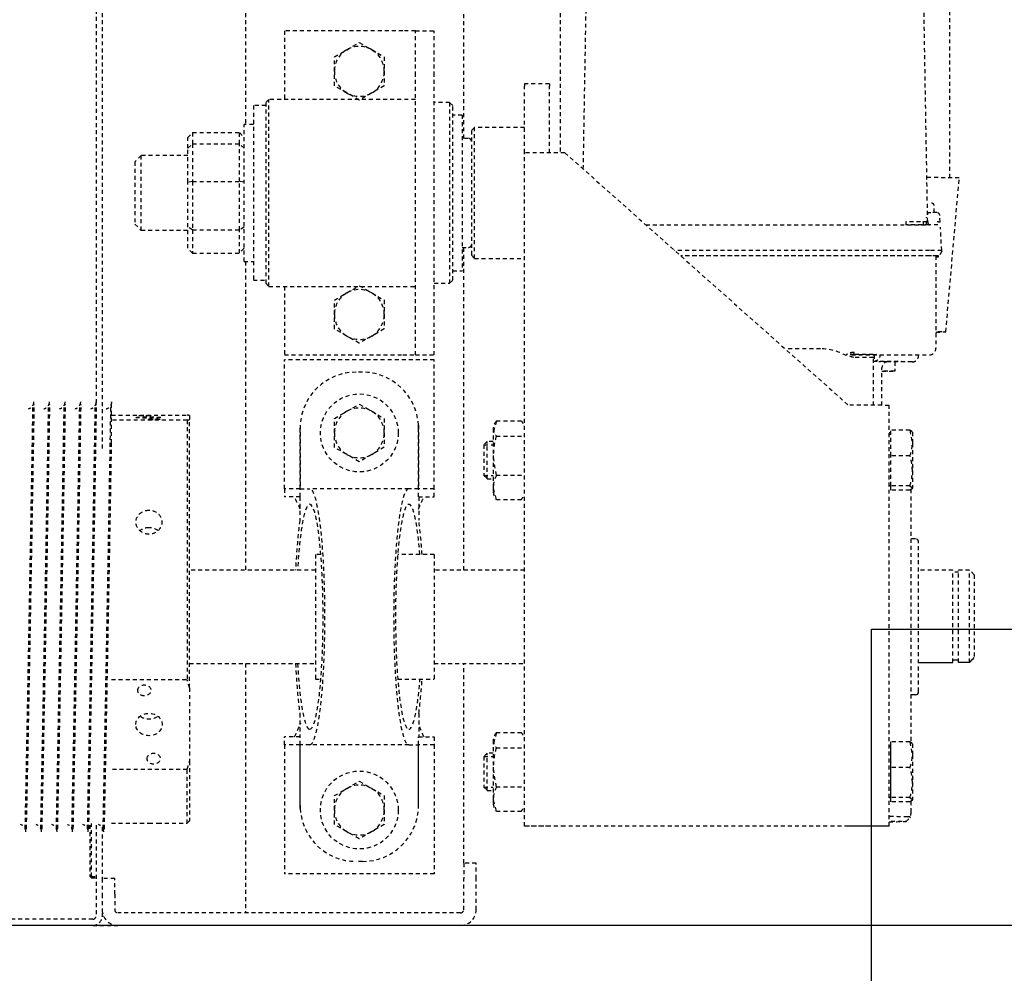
# Model space of a CAD drawing. Header units: centimetres. Extents: x 47725 to 65780, y 1892 to 12037.
# Tile 14 of 156: x 50028 to 50060, y 4527 to 4558. Entities that reach past the tile are written whole.
import ezdxf

# ---------------------------------------------------------------- set-up
doc = ezdxf.new("R2010")
doc.units = ezdxf.units.CM
doc.header["$LTSCALE"] = 0.02
doc.linetypes.add('DASHED2', pattern=[9.525, 6.35, -3.175])
for name, color, linetype in [('33 - linia 2', 3, 'Continuous'), ('A-ELEWACJE', 3, 'Continuous'), ('CKDRZWI_', 7, 'Continuous')]:
    doc.layers.add(name, color=color, linetype=linetype)
doc.layers.add('CKPOM_POWIERZ', color=1, linetype='Continuous', plot=False)

# ---------------------------------------------------------------- blocks, each defined once
blk = doc.blocks.new('A$7E8814B27261F1')
at = {"color": 7, "linetype": 'DASHED2', "ltscale": 10}
for p, q in [((200, 301), (200, 349.66)), ((202, 301), (202, 349.66)), ((231, 322.72), (231, 322.3)), ((367, 319.8), (367, 320.22)), ((231, 317.72), (231, 317.3)), ((367, 314.8), (367, 315.22)), ((231, 312.72), (231, 312.3)), ((367, 309.8), (367, 310.22)), ((231, 307.72), (231, 307.31)), ((367, 304.8), (367, 305.22)), ((200, 301), (200, 293)), ((215.8, 302), (215.3, 301.5)), ((215.3, 301.5), (215.7, 301.5)), ((215.3, 301.5), (215.3, 300)), ((216.2, 302), (215.7, 301.5)), ((215.7, 301.5), (232.7, 301.5)), ((215.7, 301.5), (215.7, 300)), ((216.2, 302), (215.8, 302)), ((232.2, 302), (216.2, 302)), ((231, 302.72), (231, 302.31)), ((367, 299.81), (367, 300.22)), ((232.13, 300), (203, 300)), ((204, 298), (203, 298)), ((203, 298), (203, 297.58)), ((204, 298), (204, 297.9)), ((210, 298), (205, 298)), ((215, 298), (210, 298)), ((215, 294), (215, 298)), ((231.46, 298), (215, 298)), ((231, 297.72), (231, 297.31)), ((554, 298), (353, 298)), ((636.73, 300), (367, 300)), ((210, 294), (205, 294)), ((210, 294), (215, 294)), ((232.75, 295), (232.75, 285.82)), ((250.04, 270.75), (250.04, 295)), ((278.85, 295), (278.85, 270.75)), ((354.75, 295), (367, 295)), ((362.13, 270.75), (362.13, 295)), ((363.73, 295), (363.73, 270.75)), ((367, 295), (367, 295.22)), ((200, 183), (200, 293)), ((204, 183), (204, 293)), ((425, 287.5), (423, 285.5)), ((423, 285.5), (447, 285.5)), ((423, 285.5), (423, 270.5)), ((445, 287.5), (425, 287.5)), ((447, 285.5), (445, 287.5)), ((447, 270.5), (447, 285.5)), ((232.75, 280.15), (232.75, 270.75)), ((232.75, 270.75), (250.04, 270.75)), ((232.75, 270.75), (233.5, 270)), ((252.71, 270), (233.5, 270)), ((276.18, 270), (252.71, 270)), ((276.18, 270), (362.28, 270)), ((362.13, 270.75), (278.85, 270.75)), ((284, 270), (284, 229.6)), ((314, 229.6), (314, 270)), ((363.58, 270), (362.28, 270)), ((415.65, 269), (417.25, 270.5)), ((415.65, 269), (415.65, 254)), ((423.11, 269), (415.65, 269)), ((417.25, 270.5), (424.06, 270.5)), ((423.11, 269), (424.06, 270.5)), ((423.11, 269), (423.11, 254)), ((438.69, 269), (423.11, 269)), ((424.06, 270.5), (438.43, 270.5)), ((438.43, 270.5), (449.39, 270.5)), ((438.69, 269), (438.43, 270.5)), ((438.69, 269), (438.69, 254)), ((450.71, 269), (438.69, 269)), ((449.39, 270.5), (452.75, 270.5)), ((449.39, 270.5), (450.71, 269)), ((450.71, 269), (450.71, 254)), ((454.35, 269), (450.71, 269)), ((452.75, 270.5), (454.35, 269)), ((454.35, 269), (454.35, 254)), ((415.65, 254), (423.11, 254)), ((417.25, 252.5), (415.65, 254)), ((423.11, 254), (438.69, 254)), ((424.06, 252.5), (423.11, 254)), ((438.43, 252.5), (438.69, 254)), ((438.69, 254), (450.71, 254)), ((449.39, 252.5), (450.71, 254)), ((450.71, 254), (454.35, 254)), ((454.35, 254), (452.75, 252.5)), ((284, 252), (204, 252)), ((413, 252), (314, 252)), ((413, 252.5), (457, 252.5)), ((413, 252.5), (413, 249.5)), ((457, 249.5), (457, 252.5)), ((554, 252), (457, 252)), ((463, 249.5), (407, 249.5)), ((407, 249.5), (407, 245.5)), ((463, 245.5), (463, 249.5)), ((406, 245.5), (405, 244.5)), ((405, 244.5), (465, 244.5)), ((405, 244.5), (405, 197.5)), ((464, 245.5), (406, 245.5)), ((465, 244.5), (464, 245.5)), ((465, 197.5), (465, 244.5)), ((257.9, 239.5), (216.5, 239.5)), ((216.5, 191.5), (216.5, 239.5)), ((257.9, 234.5), (257.9, 239.5)), ((257.9, 239.5), (260.5, 239.5)), ((260.5, 234.5), (260.5, 239.5)), ((340.1, 239.5), (337.5, 239.5)), ((337.5, 234.5), (337.5, 239.5)), ((340.1, 239.5), (381.5, 239.5)), ((340.1, 234.5), (340.1, 239.5)), ((381.5, 191.5), (381.5, 239.5)), ((405, 239.5), (383, 239.5)), ((383, 239.5), (383, 201.5)), ((487, 239.5), (465, 239.5)), ((487, 201.5), (487, 239.5)), ((237.5, 234.47), (257.9, 234.47)), ((238.5, 234.5), (257.9, 234.5)), ((257.9, 234.5), (260.5, 234.5)), ((257.9, 231.4), (257.9, 234.47)), ((268.01, 234.6), (260.5, 234.6)), ((337.5, 234.6), (329.99, 234.6)), ((337.5, 234.5), (340.1, 234.5)), ((340.1, 234.5), (359.5, 234.5)), ((340.1, 234.47), (340.1, 231.4)), ((360.5, 234.47), (340.1, 234.47)), ((257.9, 199.6), (257.9, 231.4)), ((340.1, 199.6), (340.1, 231.4)), ((319, 229.6), (279, 229.6)), ((279, 229.6), (279, 227.84)), ((319, 227.84), (319, 229.6)), ((230.07, 219.5), (232.38, 223.5)), ((232.38, 223.5), (237, 223.5)), ((237, 223.5), (241.62, 223.5)), ((241.62, 223.5), (243.93, 219.5)), ((351.07, 219.5), (353.38, 223.5)), ((353.38, 223.5), (358, 223.5)), ((358, 223.5), (362.62, 223.5)), ((362.62, 223.5), (364.93, 219.5)), ((389.07, 219.5), (391.38, 223.5)), ((391.38, 223.5), (396, 223.5)), ((396, 223.5), (400.62, 223.5)), ((400.62, 223.5), (402.93, 219.5)), ((467.07, 219.5), (469.38, 223.5)), ((469.38, 223.5), (474, 223.5)), ((474, 223.5), (478.62, 223.5)), ((478.62, 223.5), (480.93, 219.5)), ((227.76, 215.5), (230.07, 219.5)), ((243.93, 219.5), (246.24, 215.5)), ((348.76, 215.5), (351.07, 219.5)), ((364.93, 219.5), (367.24, 215.5)), ((386.76, 215.5), (389.07, 219.5)), ((402.93, 219.5), (405.24, 215.5)), ((464.76, 215.5), (467.07, 219.5)), ((480.93, 219.5), (483.24, 215.5)), ((220.5, 214.5), (220.5, 216.5)), ((230.07, 211.5), (227.76, 215.5)), ((246.24, 215.5), (243.93, 211.5)), ((351.07, 211.5), (348.76, 215.5)), ((367.24, 215.5), (364.93, 211.5)), ((377.5, 214.5), (377.5, 216.5)), ((389.07, 211.5), (386.76, 215.5)), ((405.24, 215.5), (402.93, 211.5)), ((467.07, 211.5), (464.76, 215.5)), ((483.24, 215.5), (480.93, 211.5)), ((232.38, 207.5), (230.07, 211.5)), ((243.93, 211.5), (241.62, 207.5)), ((353.38, 207.5), (351.07, 211.5)), ((364.93, 211.5), (362.62, 207.5)), ((391.38, 207.5), (389.07, 211.5)), ((402.93, 211.5), (400.62, 207.5)), ((469.38, 207.5), (467.07, 211.5)), ((480.93, 211.5), (478.62, 207.5)), ((237, 207.5), (232.38, 207.5)), ((241.62, 207.5), (237, 207.5)), ((358, 207.5), (353.38, 207.5)), ((362.62, 207.5), (358, 207.5)), ((396, 207.5), (391.38, 207.5)), ((400.62, 207.5), (396, 207.5)), ((474, 207.5), (469.38, 207.5)), ((478.62, 207.5), (474, 207.5)), ((279, 203.16), (279, 191.5)), ((319, 191.5), (319, 203.16)), ((257.9, 199.6), (257.9, 196.53)), ((340.1, 196.53), (340.1, 199.6)), ((383, 201.5), (383, 197.5)), ((487, 197.5), (487, 201.5)), ((237.5, 196.53), (257.9, 196.53)), ((238.5, 196.5), (257.9, 196.5)), ((257.9, 191.5), (257.9, 196.5)), ((257.9, 196.5), (260.5, 196.5)), ((260.5, 196.5), (260.5, 191.5)), ((268.01, 196.4), (260.5, 196.4)), ((337.5, 196.4), (329.99, 196.4)), ((337.5, 196.5), (337.5, 191.5)), ((337.5, 196.5), (340.1, 196.5)), ((360.5, 196.53), (340.1, 196.53)), ((340.1, 191.5), (340.1, 196.5)), ((340.1, 196.5), (359.5, 196.5)), ((383, 197.5), (397.36, 197.5)), ((383, 197.5), (383, 191.5)), ((397.36, 197.5), (472.64, 197.5)), ((472.64, 197.5), (487, 197.5)), ((487, 197.5), (487, 191.5)), ((257.9, 191.5), (216.5, 191.5)), ((260.5, 191.5), (257.9, 191.5)), ((319, 191.5), (279, 191.5)), ((284, 191.5), (284, 162.5)), ((314, 162.5), (314, 191.5)), ((337.5, 191.5), (340.1, 191.5)), ((340.1, 191.5), (381.5, 191.5)), ((383, 191.5), (397.36, 191.5)), ((397.36, 191.5), (472.64, 191.5)), ((406, 191.5), (406, 186.5)), ((464, 186.5), (464, 191.5)), ((472.64, 191.5), (487, 191.5)), ((464, 186.5), (406, 186.5)), ((406, 186.5), (407, 185.5)), ((463, 185.5), (464, 186.5)), ((407, 185.5), (463, 185.5)), ((410, 185.5), (410, 182.5)), ((460, 182.5), (460, 185.5)), ((205, 182), (215, 182)), ((220, 182), (215, 182)), ((220, 178), (220, 182)), ((220, 182), (284, 182)), ((314, 182), (417.5, 182)), ((460, 182.5), (410, 182.5)), ((417.5, 182.5), (417.5, 180.5)), ((452.5, 180.5), (452.5, 182.5)), ((452.5, 182), (554, 182)), ((205, 178), (215, 178)), ((215, 178), (220, 178)), ((415, 179.5), (414, 178.5)), ((414, 178.5), (456, 178.5)), ((414, 178.5), (414, 162.5)), ((455, 179.5), (415, 179.5)), ((456, 178.5), (455, 179.5)), ((456, 162.5), (456, 178.5)), ((244.34, 175.5), (243.26, 174.43)), ((243.26, 174.43), (255.26, 174.43)), ((243.26, 174.43), (243.26, 172.5)), ((254.19, 175.5), (244.34, 175.5)), ((244.34, 175.5), (244.34, 172.5)), ((255.26, 174.43), (254.19, 175.5)), ((254.19, 175.5), (254.19, 172.5)), ((255.26, 172.5), (255.26, 174.43)), ((344.34, 175.5), (343.26, 174.43)), ((343.26, 174.43), (355.26, 174.43)), ((343.26, 174.43), (343.26, 172.5)), ((354.19, 175.5), (344.34, 175.5)), ((344.34, 175.5), (344.34, 172.5)), ((355.26, 174.43), (354.19, 175.5)), ((354.19, 175.5), (354.19, 172.5)), ((355.26, 172.5), (355.26, 174.43)), ((236.67, 171.52), (240.54, 172.5)), ((236.67, 171.52), (236.67, 163.48)), ((240.54, 172.5), (238.26, 172.5)), ((250.71, 172.5), (240.54, 172.5)), ((244.41, 171.52), (250.71, 172.5)), ((244.41, 171.52), (244.41, 163.48)), ((259.43, 172.5), (250.71, 172.5)), ((257.01, 171.52), (257.01, 163.48)), ((261.86, 171.52), (257.99, 172.5)), ((261.86, 171.52), (261.86, 163.48)), ((336.67, 171.52), (340.54, 172.5)), ((336.67, 171.52), (336.67, 163.48)), ((340.54, 172.5), (338.26, 172.5)), ((350.71, 172.5), (340.54, 172.5)), ((344.41, 171.52), (350.71, 172.5)), ((344.41, 171.52), (344.41, 163.48)), ((359.43, 172.5), (350.71, 172.5)), ((357.01, 171.52), (357.01, 163.48)), ((361.86, 171.52), (357.98, 172.5)), ((361.86, 171.52), (361.86, 163.48)), ((231.83, 162.5), (447.83, 162.5)), ((231.83, 154.5), (231.83, 162.5)), ((447.83, 162.5), (469.28, 162.5)), ((470, 162.5), (469.28, 162.5)), ((470, 154.5), (470, 162.5)), ((447.86, 154.5), (469.28, 154.5)), ((470, 154.5), (469.28, 154.5)), ((231.84, 58.5), (231.84, 149.5)), ((231.87, 58.5), (231.87, 149.5)), ((447.87, 149.5), (366.87, 58.5)), ((535.81, 151.05), (447.86, 151.05)), ((442.63, 143.61), (540.3, 141.91)), ((424.78, 123.57), (424.78, 32.5)), ((416.53, 32.5), (416.53, 114.3)), ((414.78, 32.3), (414.78, 112.33)), ((414.78, 32.5), (414.78, 112.33)), ((384.98, 67.5), (384.98, 78.85)), ((383.02, 57.5), (383.02, 32.5)), ((383.21, 56.72), (383.8, 56.72)), ((366.85, 47.76), (378.83, 47.76)), ((366.86, 50.5), (382.17, 50.5)), ((383.02, 50.28), (380.98, 50.28)), ((382.91, 48.31), (383.02, 48.31)), ((231.83, 45.5), (366.83, 45.5)), ((239.66, 38.8), (239.66, 44.9)), ((241.03, 38.8), (241.03, 44.9)), ((250.63, 38.8), (250.63, 44.9)), ((258.87, 38.8), (258.87, 44.9)), ((339.66, 38.8), (339.66, 44.9)), ((339.66, 44.9), (341.02, 44.9)), ((341.02, 38.8), (341.02, 44.9)), ((341.02, 44.9), (350.63, 44.9)), ((341.03, 45.35), (341.03, 45.24)), ((350.63, 38.8), (350.63, 44.9)), ((350.63, 44.9), (358.87, 44.9)), ((357.5, 45.24), (357.5, 45.35)), ((358, 44.9), (358, 45.5)), ((358.87, 38.8), (358.87, 44.9)), ((380.8, 38.14), (380.81, 46.05)), ((380.81, 43.61), (377.78, 43.61)), ((233.31, 40), (234.52, 38.79)), ((235.23, 38.5), (235.54, 38.5)), ((235.54, 38.5), (235.84, 38.5)), ((236.2, 38.5), (235.84, 38.5)), ((239.88, 38.5), (236.2, 38.5)), ((241.03, 38.8), (240.34, 38)), ((245.83, 38), (240.34, 38)), ((254.75, 38), (245.83, 38)), ((258.87, 38.8), (254.75, 38)), ((258.26, 38), (254.75, 38)), ((339.9, 38.5), (258.63, 38.5)), ((324, 37), (324, 38.5)), ((341.02, 38.8), (340.34, 38)), ((345.83, 38), (340.34, 38)), ((354.75, 38), (345.83, 38)), ((358.87, 38.8), (354.75, 38)), ((358.26, 38), (354.75, 38)), ((425.75, 40.09), (424.77, 40.09)), ((275, 36), (323, 36)), ((314, 25), (314, 36)), ((382.81, 36), (383.02, 36)), ((425.73, 33.09), (540.3, 35.09)), ((425.97, 34.54), (424.2, 34.51)), ((424.78, 33.5), (427.18, 33.5)), ((424.78, 32.75), (424.95, 32.75)), ((428.04, 33), (428.68, 33)), ((428.69, 30.18), (428.69, 32.13)), ((385.02, 30.5), (385.21, 30.5)), ((405.86, 30.5), (385.21, 30.5)), ((414.78, 30.5), (405.86, 30.5)), ((414.52, 30.16), (414.77, 30.16)), ((414.52, 29.6), (414.77, 29.6)), ((416.27, 28.59), (414.52, 29.6)), ((416.27, 28.59), (416.52, 28.59)), ((416.52, 28.59), (424.01, 28.98)), ((425.64, 29.07), (427.75, 29.18)), ((428.69, 31), (430.98, 31)), ((390.41, 27.27), (439.81, 22.95)), ((439.87, 25.95), (535.81, 25.95)), ((284.37, 25), (314, 25)), ((284.37, 23.15), (314, 23.15)), ((313.3, 23.15), (313.3, 25)), ((314, 19.65), (314, 23.15)), ((284.37, 19.65), (314, 19.65)), ((312.5, 18.15), (314, 19.65)), ((312.5, 18.15), (285.93, 18.15))]:
    blk.add_line(p, q, dxfattribs=at)
at = {"color": 7, "linetype": 'Continuous', "ltscale": 10}
for p, q in [((231.83, 45.5), (231.83, 53.5)), ((239.66, 44.9), (241.03, 44.9)), ((241.03, 45.35), (241.03, 45.24)), ((241.03, 44.9), (250.63, 44.9)), ((250.63, 44.9), (258.87, 44.9)), ((257.5, 45.24), (257.5, 45.35)), ((274, 37), (274, 38.5)), ((284.37, 36), (284.37, 25)), ((284.37, 19.65), (284.37, 23.15)), ((285.1, 23.15), (285.1, 25))]:
    blk.add_line(p, q, dxfattribs=at)
at = {"color": 7, "linetype": 'DASHED2', "ltscale": 10}
for centre in [(237, 215.5), (358, 215.5)]:
    blk.add_circle(centre, 12.5, dxfattribs=at)
for centre, radius, start, end in [((230.05, 324.9), 2.39, 270.2737, 342.8551), ((1137.01, 45939.09), 45625.37, 268.862172, 269.032894), ((230.05, 319.9), 2.39, 270.2737, 342.8551), ((1007.37, 38846.97), 38532.49, 268.845502, 269.04765), ((-408.75, 38846.45), 38534.46, 271.153415, 271.153525), ((1137.01, 45934.09), 45625.37, 268.862172, 269.032894), ((1007.37, 38841.97), 38532.49, 268.845502, 269.04765), ((230.05, 314.9), 2.39, 270.2737, 342.8551), ((-408.75, 38841.45), 38534.46, 271.153415, 271.153525), ((1137.01, 45929.09), 45625.37, 268.862172, 269.032894), ((1007.37, 38836.97), 38532.49, 268.845502, 269.04765), ((-408.75, 38836.46), 38534.46, 271.153415, 271.153525), ((230.05, 309.9), 2.39, 270.2737, 342.8551), ((1137.01, 45924.09), 45625.37, 268.862172, 269.032894), ((1007.37, 38831.97), 38532.49, 268.845502, 269.04765), ((230.05, 304.9), 2.39, 270.2737, 342.8551), ((-408.75, 38831.46), 38534.46, 271.153415, 271.153525), ((203, 301), 3, 180, 270), ((203, 301), 1, 180, 270), ((1137.01, 45919.09), 45625.37, 268.862172, 269.032894), ((1007.37, 38826.98), 38532.49, 268.845502, 269.04765), ((205, 293), 5, 90, 180), ((230.05, 299.9), 2.39, 270.2737, 342.8551), ((1137.01, 45914.09), 45625.37, 268.862172, 269.032894), ((1010.73, 38789.12), 38499.71, 268.839519, 269.023723), ((-408.75, 38826.46), 38534.46, 271.153415, 271.153525), ((205, 293), 1, 90, 180), ((266.29, 323.65), 55.34, 252.9152, 255.7947), ((262.59, 323.65), 55.34, 284.2053, 287.0848), ((382.47, 274.39), 20.67, 190.1555, 192.2754), ((343.39, 274.39), 20.67, 347.7246, 349.8445), ((238.5, 216.5), 18, 93.1972, 180), ((238.5, 216.5), 18, 90, 93.1972), ((359.5, 216.5), 18, 86.8028, 90), ((359.5, 216.5), 18, 0, 86.8028), ((237, 215.5), 8, 90, 150), ((237, 215.5), 8, 30, 90), ((358, 215.5), 8, 90, 150), ((358, 215.5), 8, 30, 90), ((396, 215.5), 8, 90, 150), ((396, 215.5), 8, 30, 90), ((474, 215.5), 8, 90, 150), ((474, 215.5), 8, 30, 90), ((237, 215.5), 8, 150, 210), ((237, 215.5), 8, 330, 30), ((358, 215.5), 8, 150, 210), ((358, 215.5), 8, 330, 30), ((396, 215.5), 8, 150, 210), ((396, 215.5), 8, 330, 30), ((474, 215.5), 8, 150, 210), ((474, 215.5), 8, 330, 30), ((238.5, 214.5), 18, 180, 266.8028), ((359.5, 214.5), 18, 273.1972, 0), ((237, 215.5), 8, 210, 270), ((237, 215.5), 8, 270, 330), ((358, 215.5), 8, 210, 270), ((358, 215.5), 8, 270, 330), ((396, 215.5), 8, 210, 270), ((396, 215.5), 8, 270, 330), ((474, 215.5), 8, 210, 270), ((474, 215.5), 8, 270, 330), ((238.5, 214.5), 18, 266.8028, 270), ((359.5, 214.5), 18, 270, 273.1972), ((205, 183), 5, 180, 270), ((205, 183), 1, 180, 270), ((418.5, 180.5), 1, 180, 270), ((451.5, 180.5), 1, 270, 0), ((239.29, 168.54), 3.97, 92.8104, 131.2988), ((240.36, 163.68), 8.82, 62.6761, 88.8392), ((250.5, 150.52), 21.98, 72.7955, 89.4651), ((259.63, 168.54), 3.97, 92.8104, 131.2988), ((259.19, 168.43), 4.08, 49.2344, 86.6564), ((339.29, 168.54), 3.97, 92.8104, 131.2988), ((340.36, 163.68), 8.82, 62.6761, 88.8392), ((350.5, 150.52), 21.98, 72.7955, 89.4651), ((359.63, 168.54), 3.97, 92.8104, 131.2988), ((359.19, 168.43), 4.08, 49.2344, 86.6564), ((239.29, 166.46), 3.97, 228.7012, 240.7172), ((259.19, 166.57), 4.08, 296.6514, 310.7656), ((339.29, 166.46), 3.97, 228.7012, 240.7172), ((359.19, 166.57), 4.08, 296.6514, 310.7656), ((368.02, 67.5), 16.96, 330.7699, 359.996), ((378.83, 45.76), 2, 1.9722, 90.0039), ((381.95, 50.64), 1.03, 187.7215, 200.36), ((340.69, 45.24), 0.338, 270, 0), ((341.18, 45.35), 0.15, 90, 180), ((357.35, 45.35), 0.15, 0, 90), ((357.84, 45.24), 0.338, 180, 270), ((235.23, 39.5), 1, 224.4145, 247.3115), ((246.03, 53.94), 15.94, 251.7117, 269.2837), ((245.63, 53.95), 15.95, 270.7228, 288.2819), ((254.9, 49.74), 11.74, 248.6655, 269.2516), ((346.03, 53.94), 15.94, 251.7117, 269.2837), ((345.63, 53.95), 15.95, 270.7228, 288.2819), ((354.9, 49.74), 11.74, 248.6655, 269.2516), ((-256.77, 38.09), 681.55, 359.54016, 0.16806), ((323, 37), 1, 270, 0), ((385.02, 32.5), 2, 180, 270), ((425.7, 32.09), 1, 91, 156.943), ((1315.76, 31.99), 887.06, 179.93611, 179.99137), ((427.69, 30.18), 1, 272.9999, 0)]:
    blk.add_arc(centre, radius, start, end, dxfattribs=at)
at = {"color": 7, "linetype": 'Continuous', "ltscale": 10}
for centre, radius, start, end in [((240.69, 45.24), 0.338, 270, 0), ((241.18, 45.35), 0.15, 90, 180), ((257.35, 45.35), 0.15, 0, 90), ((257.84, 45.24), 0.338, 180, 270), ((275, 37), 1, 180, 270), ((616.22, 363.51), 477.87, 226.0178, 226.2774)]:
    blk.add_arc(centre, radius, start, end, dxfattribs=at)
at = {"color": 7, "linetype": 'DASHED2', "ltscale": 10}
for centre, major_axis, ratio in [((264.44, 283), (0, 4.25), 0.841709), ((275.39, 284.5), (0, 2.1), 0.841709), ((362.93, 283), (0, 4.25), 0.04674), ((363.54, 284.5), (0, -2.1), 0.04674), ((253.5, 281.5), (0, 2.1), 0.841709), ((362.32, 281.5), (0, -2.1), 0.04674)]:
    blk.add_ellipse(centre, major_axis=major_axis, ratio=ratio, dxfattribs=at)
for centre, major_axis, ratio, start_param, end_param in [((299, 231.4), (-36.1, 0), 0.118535, 0, 4.283883), ((299, 231.4), (-36.1, 0), 0.118535, 5.140895, 6.283185), ((299, 231.4), (41.1, 0), 0.118535, 1.94439, 2.424847), ((299, 231.4), (41.1, 0), 0.118535, 0.716745, 1.197203), ((299, 231.4), (41.1, 0), 0.118535, 3.141593, 6.283185), ((299, 199.6), (41.1, 0), 0.118535, 0, 3.141593), ((299, 199.6), (-36.1, 0), 0.118535, 2.157978, 6.283185), ((299, 199.6), (-36.1, 0), 0.118535, 0, 0.983615), ((299, 199.6), (41.1, 0), 0.118535, 3.858338, 4.204175), ((299, 199.6), (41.1, 0), 0.118535, 5.220603, 5.56644), ((231.83, 149.5), (0, 13), 0.002945, 4.712389, 6.283185), ((447.83, 149.5), (0, -13), 0.002945, 1.570796, 3.141593), ((231.83, 149.5), (0, 5), 0.002945, 4.712389, 6.283185), ((366.83, 58.5), (0, -13), 0.002945, 0, 1.570796), ((383.17, 67.5), (0, 18), 0.002935, 2.159827, 4.070238), ((382.17, 67.5), (0, 17), 0.002935, 3.141593, 4.006402), ((380.81, 88.5), (0, 50.5), 0.002935, 3.151418, 3.864574), ((377.78, 48.61), (0, 5), 0.002935, 1.74132, 3.141593), ((377.78, 48.61), (0, -5), 0.002935, 0, 1.400273), ((380.83, 48.76), (0, -3), 0.002935, 0.338665, 1.570796), ((233.32, 88.5), (0, -48.5), 0.002935, 5.802326, 6.764044), ((234.82, 88.5), (0, -50), 0.002935, 0.200335, 0.535527), ((234.82, 88.5), (0, -50), 0.002935, 0.109067, 0.200335), ((414.77, 32.5), (0, -2.9), 0.002935, 0, 1.570796), ((414.77, 32.3), (0, -2.14), 0.002935, 0, 1.570796), ((416.52, 32.5), (0, -3.91), 0.002935, 0, 1.570796), ((424.77, 32.5), (0, 2.72), 0.002935, 3.141593, 4.712389), ((425.68, 35), (0, -2.25), 0.002935, 5.442117, 5.753919), ((428.68, 35), (0, -2.1), 0.002935, 5.973341, 6.283185), ((439.81, 88.5), (0, 65.55), 0.002935, 3.141336, 3.712361), ((390.41, 88.5), (0, 61.23), 0.002935, 2.815456, 3.467729), ((414.52, 32.5), (0, 2.9), 0.002935, 2.331809, 3.141593), ((414.52, 32.3), (0, 2.14), 0.002935, 2.570411, 3.141593)]:
    blk.add_ellipse(centre, major_axis=major_axis, ratio=ratio, start_param=start_param, end_param=end_param, dxfattribs=at)
at = {"color": 7, "linetype": 'Continuous', "ltscale": 10}
for major_axis in [(0, 13), (0, 5)]:
    blk.add_ellipse((231.83, 58.5), major_axis=major_axis, ratio=0.002945, start_param=3.141593, end_param=4.712389, dxfattribs=at)
at = {"color": 7, "linetype": 'DASHED2', "ltscale": 10}
for points, knots in [([(367.94, 320.01), (367.94, 320.01), (367.94, 320.01), (367.94, 320.01), (367.8, 320.02), (367.67, 320.03), (367.39, 320.08), (366.84, 320.25), (366.22, 320.7), (365.77, 321.26), (365.69, 321.61), (365.67, 321.7)], [0.1861249, 0.1861249, 0.1861249, 0.1861249, 0.2261769, 0.4214762, 0.4724045, 0.5083702, 0.5480959, 0.6471273, 0.8033109, 0.9563027, 1, 1, 1, 1]), ([(367.94, 315.01), (367.94, 315.01), (367.94, 315.01), (367.94, 315.01), (367.8, 315.02), (367.67, 315.03), (367.39, 315.08), (366.84, 315.25), (366.22, 315.7), (365.77, 316.26), (365.69, 316.61), (365.67, 316.7)], [0.1861249, 0.1861249, 0.1861249, 0.1861249, 0.2261769, 0.4214762, 0.4724045, 0.5083702, 0.5480959, 0.6471273, 0.8033109, 0.9563027, 1, 1, 1, 1]), ([(367.94, 310.01), (367.94, 310.01), (367.94, 310.01), (367.94, 310.01), (367.8, 310.02), (367.67, 310.03), (367.39, 310.08), (366.84, 310.25), (366.22, 310.7), (365.77, 311.26), (365.69, 311.61), (365.67, 311.7)], [0.1861249, 0.1861249, 0.1861249, 0.1861249, 0.2261769, 0.4214762, 0.4724045, 0.5083702, 0.5480959, 0.6471273, 0.8033109, 0.9563027, 1, 1, 1, 1]), ([(367.94, 305.01), (367.94, 305.01), (367.94, 305.01), (367.94, 305.01), (367.8, 305.02), (367.67, 305.03), (367.39, 305.08), (366.84, 305.25), (366.22, 305.7), (365.77, 306.26), (365.69, 306.61), (365.67, 306.7)], [0.1861249, 0.1861249, 0.1861249, 0.1861249, 0.2261769, 0.4214762, 0.4724045, 0.5083702, 0.5480959, 0.6471273, 0.8033109, 0.9563027, 1, 1, 1, 1]), ([(367.94, 300.02), (367.94, 300.02), (367.94, 300.02), (367.94, 300.01), (367.8, 300.02), (367.67, 300.03), (367.39, 300.08), (366.84, 300.25), (366.22, 300.7), (365.77, 301.27), (365.69, 301.61), (365.67, 301.7)], [0.1861249, 0.1861249, 0.1861249, 0.1861249, 0.2261769, 0.4214762, 0.4724045, 0.5083702, 0.5480959, 0.6471273, 0.8033109, 0.9563027, 1, 1, 1, 1]), ([(367.92, 295.02), (367.94, 295.02), (367.95, 295.02), (367.94, 295.01), (367.8, 295.02), (367.67, 295.04), (367.39, 295.08), (366.84, 295.25), (366.22, 295.7), (365.77, 296.27), (365.69, 296.61), (365.67, 296.7)], [0, 0, 0, 0, 0.226177, 0.421476, 0.472405, 0.50837, 0.548096, 0.647127, 0.803311, 0.956303, 1, 1, 1, 1]), ([(267.08, 285.82), (266.53, 285.04), (266.22, 284.02), (266.22, 281.99), (266.52, 280.98), (267.06, 280.21)], [0.384709, 0.384709, 0.384709, 0.384709, 0.5, 0.5, 0.6138838, 0.6138838, 0.6138838, 0.6138838]), ([(333.12, 283), (333.12, 281.88), (332.73, 280.78), (331.37, 279.21), (330.39, 278.75), (328.42, 278.75), (327.43, 279.2), (325.99, 280.79), (325.57, 281.89), (325.57, 284.11), (325.99, 285.22), (327.42, 286.79), (328.41, 287.25), (330.4, 287.25), (331.36, 286.79), (332.72, 285.22), (333.12, 284.12), (333.12, 283)], [0, 0, 0, 0, 0.125, 0.125, 0.25, 0.25, 0.375, 0.375, 0.5, 0.5, 0.625, 0.625, 0.75, 0.75, 0.875, 0.875, 1, 1, 1, 1]), ([(383.21, 56.72), (383.21, 56.79), (383.21, 56.93), (383.21, 57.13), (383.2, 57.32), (383.19, 57.48), (383.18, 57.63), (383.17, 57.76), (383.15, 57.88), (383.14, 57.98), (383.13, 58.06), (383.11, 58.13), (383.1, 58.2), (383.08, 58.25), (383.07, 58.3), (383.05, 58.33), (383.04, 58.36), (383.03, 58.39), (383.02, 58.41), (383.01, 58.42), (383, 58.43), (382.98, 58.44), (382.97, 58.45), (382.96, 58.46), (382.95, 58.46), (382.94, 58.46), (382.93, 58.46), (382.91, 58.46), (382.9, 58.45), (382.88, 58.44), (382.86, 58.42), (382.84, 58.4), (382.82, 58.37), (382.8, 58.33), (382.77, 58.29), (382.74, 58.23), (382.71, 58.16), (382.68, 58.08), (382.64, 57.98), (382.6, 57.87), (382.56, 57.74), (382.51, 57.59), (382.46, 57.41), (382.4, 57.22), (382.34, 56.99), (382.28, 56.74), (382.23, 56.56), (382.21, 56.47)], [0, 0, 0, 0, 0.050231, 0.09572, 0.136715, 0.173461, 0.206115, 0.234796, 0.259689, 0.281128, 0.299544, 0.31539, 0.329061, 0.340748, 0.35057, 0.358726, 0.365512, 0.371225, 0.376137, 0.380451, 0.384327, 0.387911, 0.391345, 0.394766, 0.398311, 0.40212, 0.406333, 0.411106, 0.41664, 0.423208, 0.431122, 0.440701, 0.452152, 0.465568, 0.481052, 0.498972, 0.519802, 0.544027, 0.572096, 0.604568, 0.642199, 0.685303, 0.73377, 0.788384, 0.850295, 0.920548, 1, 1, 1, 1]), ([(383.8, 56.72), (383.8, 56.82), (383.8, 57), (383.78, 57.26), (383.76, 57.5), (383.73, 57.72), (383.7, 57.92), (383.66, 58.09), (383.62, 58.25), (383.58, 58.38), (383.54, 58.5), (383.5, 58.6), (383.45, 58.69), (383.41, 58.77), (383.37, 58.84), (383.33, 58.9), (383.29, 58.95), (383.25, 58.99), (383.21, 59.03), (383.18, 59.06), (383.15, 59.08), (383.12, 59.11), (383.09, 59.13), (383.05, 59.14), (383.02, 59.16), (382.99, 59.18), (382.95, 59.19), (382.91, 59.2), (382.86, 59.21), (382.83, 59.22), (382.82, 59.22)], [0, 0, 0, 0, 0.091931, 0.17614, 0.253173, 0.323557, 0.387616, 0.445549, 0.497613, 0.544312, 0.586342, 0.624475, 0.659408, 0.691351, 0.720228, 0.746085, 0.769256, 0.790193, 0.809381, 0.827197, 0.84392, 0.859852, 0.875333, 0.890726, 0.906399, 0.922692, 0.939893, 0.958262, 0.97814, 1, 1, 1, 1]), ([(380.98, 50.28), (380.99, 50.22), (381.02, 50.1), (381.06, 49.93), (381.12, 49.76), (381.19, 49.6), (381.26, 49.46), (381.33, 49.32), (381.42, 49.19), (381.5, 49.07), (381.59, 48.96), (381.69, 48.86), (381.78, 48.77), (381.88, 48.68), (381.98, 48.61), (382.08, 48.55), (382.18, 48.49), (382.29, 48.44), (382.39, 48.4), (382.49, 48.37), (382.6, 48.34), (382.7, 48.32), (382.81, 48.31), (382.88, 48.31), (382.91, 48.31)], [0, 0, 0, 0, 0.061882, 0.122107, 0.180546, 0.237115, 0.291884, 0.344932, 0.396157, 0.445527, 0.493113, 0.539022, 0.583296, 0.626078, 0.667448, 0.707597, 0.746599, 0.784646, 0.821836, 0.8583, 0.894228, 0.929719, 0.964966, 1, 1, 1, 1]), ([(240.34, 38), (240.28, 38), (240.23, 38.02), (240.11, 38.09), (240.05, 38.15), (239.88, 38.36), (239.77, 38.56), (239.66, 38.8)], [0, 0, 0, 0, 0.25, 0.25, 0.5, 0.5, 1, 1, 1, 1]), ([(258.19, 38), (258.24, 38), (258.3, 38.02), (258.42, 38.09), (258.47, 38.15), (258.65, 38.36), (258.76, 38.56), (258.87, 38.8)], [0, 0, 0, 0, 0.25, 0.25, 0.5, 0.5, 1, 1, 1, 1]), ([(340.34, 38), (340.28, 38), (340.23, 38.02), (340.11, 38.09), (340.05, 38.15), (339.88, 38.36), (339.77, 38.56), (339.66, 38.8)], [0, 0, 0, 0, 0.25, 0.25, 0.5, 0.5, 1, 1, 1, 1]), ([(358.19, 38), (358.24, 38), (358.3, 38.02), (358.42, 38.09), (358.47, 38.15), (358.64, 38.36), (358.76, 38.56), (358.87, 38.8)], [0, 0, 0, 0, 0.25, 0.25, 0.5, 0.5, 1, 1, 1, 1]), ([(380.81, 38.07), (380.8, 38.03), (380.8, 37.95), (380.83, 37.7), (380.87, 37.52), (380.95, 37.24), (381.15, 36.85), (381.54, 36.42), (382.1, 36.1), (382.62, 35.96), (382.88, 36.01), (382.92, 36.02)], [0, 0, 0, 0, 0.411153, 0.487202, 0.537484, 0.586841, 0.664042, 0.756476, 0.865267, 0.98286, 1, 1, 1, 1]), ([(425.73, 33.09), (425.73, 33.09), (425.73, 33.19), (425.74, 33.67), (425.74, 34.55), (425.74, 35.73), (425.75, 37.16), (425.75, 38.65), (425.75, 39.65), (425.75, 40.09)], [0, 0, 0, 0, 0.124029, 0.275019, 0.42586, 0.576663, 0.727505, 0.878494, 1, 1, 1, 1]), ([(430.98, 31), (431.04, 31.01), (431.14, 31.02), (431.31, 31.11), (431.46, 31.25), (431.62, 31.49), (431.74, 31.85), (431.78, 32.23), (431.78, 32.41), (431.77, 32.51)], [0, 0, 0, 0, 0.073224, 0.155017, 0.246981, 0.347854, 0.563013, 0.79486, 1, 1, 1, 1]), ([(425.64, 29.07), (425.64, 29.07), (425.64, 29.07), (425.65, 29.11), (425.65, 29.26), (425.67, 29.49), (425.68, 29.77), (425.69, 29.98), (425.7, 30.08)], [0, 0, 0, 0, 0.010015, 0.209527, 0.40884, 0.60841, 0.807949, 1, 1, 1, 1])]:
    blk.add_open_spline(points, degree=3, knots=knots, dxfattribs=at)
for points in [[(367, 320.22), (367, 320.22), (366.98, 320.22), (366.93, 320.22)], [(367, 315.22), (367, 315.22), (366.98, 315.22), (366.93, 315.22)], [(367, 310.22), (367, 310.22), (366.98, 310.22), (366.93, 310.22)], [(367, 305.22), (367, 305.22), (366.98, 305.22), (366.93, 305.22)], [(367, 300.22), (367, 300.22), (366.98, 300.22), (366.93, 300.22)], [(367, 295.22), (367, 295.22), (366.97, 295.23), (366.93, 295.23)], [(232.75, 285.86), (232.75, 285.09), (232.76, 284.06), (232.76, 283)], [(327.6, 283), (327.6, 284.05), (327.25, 285.09), (326.65, 285.86)], [(232.76, 283), (232.76, 281.94), (232.75, 280.89), (232.75, 280.12)], [(326.64, 280.12), (327.25, 280.89), (327.6, 281.94), (327.6, 283)], [(260.5, 236.27), (261.99, 235.6), (263.49, 234.92), (264.98, 234.26)], [(333.59, 234.51), (334.89, 235.09), (336.2, 235.68), (337.5, 236.27)], [(260.5, 194.73), (261.85, 195.34), (263.21, 195.95), (264.56, 196.55)], [(333.59, 196.49), (334.89, 195.91), (336.2, 195.32), (337.5, 194.73)]]:
    blk.add_open_spline(points, degree=3, dxfattribs=at)
blk = doc.blocks.new('A$7E8A16153526364')
at = {"layer": '33 - linia 2'}
blk.add_lwpolyline([(-25285, -12435), (-24935, -12435), (-24935, -12785), (-25285, -12785)], close=True, dxfattribs=at)

msp = doc.modelspace()

# ---------------------------------------------------------------- linework, layer by layer
at = {"layer": 'CKPOM_POWIERZ'}
msp.add_lwpolyline([(49578.82, 5762.604), (51065.82, 5762.604), (51065.82, 4528.604), (49578.82, 4528.604)], close=True, dxfattribs=at)

# ---------------------------------------------------------------- block references
at = {"layer": 'A-ELEWACJE', "xscale": 0.1, "yscale": 0.1, "zscale": 0.1}
msp.add_blockref('A$7E8A16153526364', (52583.82, 5781.604), dxfattribs=at)
at = {"layer": 'CKDRZWI_', "xscale": 0.1, "yscale": 0.1, "zscale": 0.1, "rotation": 89.99999999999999}
msp.add_blockref('A$7E8814B27261F1', (50060.429, 4508.604), dxfattribs=at)

doc.saveas('drawing.dxf')
